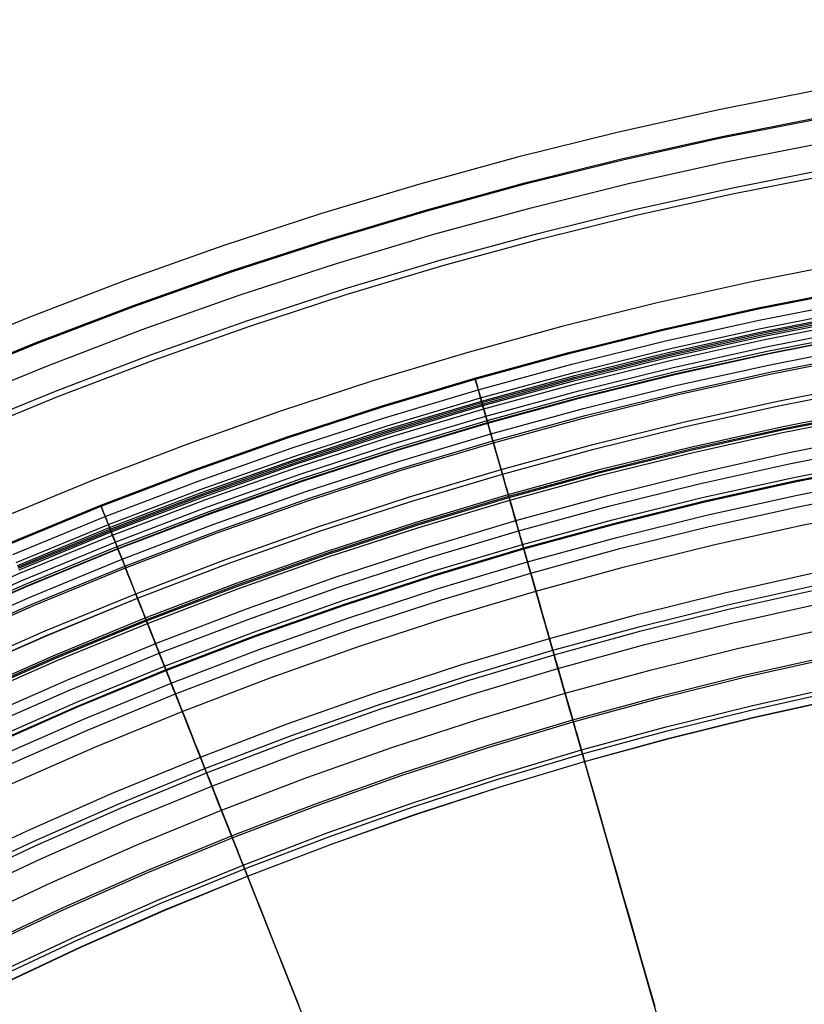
# Model space of a CAD drawing. Header units: millimetres. Extents: x -14 to 488, y -50 to 50.
# Tile 131 of 256: x 284.4 to 291.12, y 27.8 to 36.24. Entities that reach past the tile are written whole.
import ezdxf

# ---------------------------------------------------------------- set-up
doc = ezdxf.new("R2010")
doc.units = ezdxf.units.MM
doc.header["$MEASUREMENT"] = 0
doc.layers.add('Default', color=7, linetype='Continuous')

msp = doc.modelspace()

# ---------------------------------------------------------------- linework, layer by layer
at = {"layer": 'Default'}
for points in [[(297.8295, 36.2367), (297.0008, 36.2272), (296.1725, 36.1987), (295.3451, 36.1513), (294.519, 36.085), (293.6946, 35.9999), (292.8723, 35.8959), (292.0527, 35.7732), (291.236, 35.6317), (290.3741, 35.4614), (289.5165, 35.2702), (288.6639, 35.0582), (287.8166, 34.8257), (286.9752, 34.5727), (286.1401, 34.2994), (285.3119, 34.0059), (284.4911, 33.6925), (283.6444, 33.3448)], [(283.7117, 33.1311), (284.5405, 33.4712), (285.3732, 33.789), (286.2089, 34.0845), (287.0468, 34.3578), (287.8861, 34.6091), (288.7259, 34.8386), (289.5655, 35.0463), (290.4041, 35.2326), (291.241, 35.3977), (292.0753, 35.542), (292.9066, 35.6658), (293.7339, 35.7693), (294.5568, 35.8531), (295.3745, 35.9175), (296.1866, 35.9629), (296.9924, 35.9899), (297.7914, 35.9987), (298.5904, 35.9899)], [(283.7153, 33.1226), (284.5439, 33.4626), (285.3763, 33.7803), (286.2118, 34.0758), (287.0495, 34.3491), (287.8886, 34.6003), (288.7282, 34.8297), (289.5676, 35.0373), (290.406, 35.2236), (291.2426, 35.3887), (292.0768, 35.5329), (292.9078, 35.6567), (293.7349, 35.7602), (294.5576, 35.844), (295.3751, 35.9083), (296.187, 35.9538), (296.9926, 35.9807), (297.7914, 35.9895), (298.5902, 35.9807)], [(283.7976, 32.9289), (284.6213, 33.2669), (285.4489, 33.5828), (286.2795, 33.8765), (287.1123, 34.1482), (287.9465, 34.3979), (288.7812, 34.626), (289.6157, 34.8324), (290.4492, 35.0176), (291.2809, 35.1817), (292.1102, 35.3251), (292.9364, 35.4481), (293.7587, 35.5511), (294.5765, 35.6343), (295.3893, 35.6983), (296.1964, 35.7435), (296.9973, 35.7702), (297.7914, 35.7791), (298.5856, 35.7702)], [(283.8867, 32.7194), (284.7051, 33.0552), (285.5275, 33.3691), (286.3528, 33.6609), (287.1803, 33.9309), (288.0092, 34.179), (288.8386, 34.4056), (289.6677, 34.6108), (290.4959, 34.7947), (291.3224, 34.9578), (292.1464, 35.1003), (292.9673, 35.2225), (293.7843, 35.3248), (294.597, 35.4075), (295.4046, 35.4711), (296.2065, 35.516), (297.0023, 35.5426), (297.7914, 35.5514), (298.5805, 35.5426)], [(283.9067, 32.6721), (284.724, 33.0075), (285.5452, 33.3209), (286.3693, 33.6123), (287.1956, 33.8818), (288.0233, 34.1297), (288.8515, 34.3559), (289.6795, 34.5608), (290.5065, 34.7445), (291.3317, 34.9073), (292.1545, 35.0496), (292.9742, 35.1716), (293.7901, 35.2738), (294.6016, 35.3564), (295.408, 35.4199), (296.2088, 35.4647), (297.0035, 35.4913), (297.7914, 35.5), (298.5794, 35.4913)], [(297.8295, 34.7367), (297.0351, 34.7276), (296.2411, 34.7003), (295.4479, 34.6548), (294.656, 34.5913), (293.8657, 34.5097), (293.0775, 34.41), (292.2918, 34.2924), (291.509, 34.1568), (290.6827, 33.9935), (289.8607, 33.8102), (289.0433, 33.607), (288.2311, 33.3841), (287.4245, 33.1415), (286.624, 32.8796), (285.8301, 32.5983), (285.0433, 32.2978), (284.2316, 31.9645)], [(297.8295, 34.7367), (297.0351, 34.7276), (296.2411, 34.7003), (295.4479, 34.6548), (294.656, 34.5913), (293.8657, 34.5097), (293.0775, 34.41), (292.2918, 34.2924), (291.509, 34.1568), (290.6827, 33.9935), (289.8607, 33.8102), (289.0433, 33.607), (288.2311, 33.3841), (287.4245, 33.1415), (286.624, 32.8796), (285.8301, 32.5983), (285.0433, 32.2978), (284.2316, 31.9645)], [(284.2984, 31.7506), (285.0926, 32.0765), (285.8906, 32.3811), (286.6915, 32.6643), (287.4945, 32.9262), (288.2988, 33.167), (289.1037, 33.3869), (289.9083, 33.586), (290.7119, 33.7645), (291.5139, 33.9228), (292.3135, 34.061), (293.1101, 34.1796), (293.903, 34.2789), (294.6915, 34.3592), (295.4752, 34.4209), (296.2534, 34.4644), (297.0257, 34.4902), (297.7914, 34.4987), (298.5571, 34.4902)], [(284.302, 31.7421), (285.096, 32.068), (285.8938, 32.3724), (286.6944, 32.6556), (287.4972, 32.9174), (288.3013, 33.1582), (289.106, 33.378), (289.9104, 33.577), (290.7138, 33.7555), (291.5156, 33.9137), (292.315, 34.052), (293.1113, 34.1705), (293.904, 34.2698), (294.6924, 34.35), (295.4758, 34.4117), (296.2539, 34.4552), (297.0259, 34.481), (297.7914, 34.4895), (298.5569, 34.481)], [(284.3391, 31.6547), (285.1309, 31.9797), (285.9265, 32.2833), (286.725, 32.5657), (287.5256, 32.8268), (288.3275, 33.0669), (289.1299, 33.2861), (289.9321, 33.4846), (290.7333, 33.6626), (291.5329, 33.8204), (292.3301, 33.9582), (293.1242, 34.0765), (293.9147, 34.1754), (294.7009, 34.2555), (295.4822, 34.317), (296.2581, 34.3604), (297.028, 34.3861), (297.7914, 34.3946), (298.5548, 34.3861)], [(284.3679, 31.5869), (285.1581, 31.9112), (285.9519, 32.2142), (286.7487, 32.4959), (287.5476, 32.7565), (288.3477, 32.9961), (289.1484, 33.2148), (289.9489, 33.4129), (290.7484, 33.5905), (291.5463, 33.7479), (292.3418, 33.8855), (293.1342, 34.0035), (293.923, 34.1022), (294.7075, 34.1821), (295.4872, 34.2435), (296.2614, 34.2868), (297.0296, 34.3125), (297.7914, 34.3209), (298.5532, 34.3125)], [(284.3787, 31.5616), (285.1682, 31.8856), (285.9614, 32.1883), (286.7576, 32.4699), (287.5558, 32.7302), (288.3553, 32.9696), (289.1554, 33.1882), (289.9552, 33.3861), (290.7541, 33.5636), (291.5513, 33.7209), (292.3461, 33.8583), (293.138, 33.9762), (293.9261, 34.0749), (294.71, 34.1547), (295.489, 34.216), (296.2626, 34.2593), (297.0302, 34.285), (297.7914, 34.2934), (298.5526, 34.285)], [(284.3841, 31.5488), (285.1733, 31.8727), (285.9662, 32.1753), (286.762, 32.4567), (287.5599, 32.717), (288.3591, 32.9563), (289.1589, 33.1747), (289.9584, 33.3725), (290.7569, 33.5499), (291.5538, 33.7072), (292.3483, 33.8446), (293.1398, 33.9624), (293.9277, 34.061), (294.7112, 34.1408), (295.4899, 34.2021), (296.2632, 34.2454), (297.0305, 34.271), (297.7914, 34.2795), (298.5523, 34.271)], [(284.3892, 31.5367), (285.1781, 31.8605), (285.9707, 32.163), (286.7662, 32.4443), (287.5638, 32.7045), (288.3627, 32.9437), (289.1622, 33.162), (289.9614, 33.3598), (290.7596, 33.5371), (291.5562, 33.6943), (292.3504, 33.8316), (293.1416, 33.9494), (293.9292, 34.048), (294.7124, 34.1278), (295.4908, 34.1891), (296.2638, 34.2323), (297.0308, 34.2579), (297.7914, 34.2664), (298.552, 34.2579)], [(284.3946, 31.5242), (285.1832, 31.8478), (285.9755, 32.1501), (286.7706, 32.4313), (287.5679, 32.6914), (288.3665, 32.9305), (289.1656, 33.1488), (289.9645, 33.3465), (290.7624, 33.5237), (291.5587, 33.6809), (292.3526, 33.8182), (293.1435, 33.9359), (293.9307, 34.0344), (294.7137, 34.1142), (295.4917, 34.1754), (296.2644, 34.2187), (297.0311, 34.2443), (297.7914, 34.2527), (298.5517, 34.2443)], [(283.6225, 31.153), (284.4059, 31.4976), (285.1938, 31.8209), (285.9854, 32.123), (286.7799, 32.4039), (287.5765, 32.6638), (288.3745, 32.9027), (289.1729, 33.1208), (289.9711, 33.3183), (290.7684, 33.4954), (291.5639, 33.6524), (292.3572, 33.7896), (293.1474, 33.9072), (293.934, 34.0057), (294.7163, 34.0854), (295.4937, 34.1466), (296.2657, 34.1898), (297.0318, 34.2154), (297.7914, 34.2238), (298.551, 34.2154)], [(283.6492, 31.0943), (284.4311, 31.4382), (285.2175, 31.761), (286.0077, 32.0625), (286.8007, 32.3429), (287.5958, 32.6023), (288.3922, 32.8408), (289.1891, 33.0585), (289.9858, 33.2556), (290.7816, 33.4324), (291.5757, 33.5891), (292.3674, 33.726), (293.1561, 33.8434), (293.9412, 33.9417), (294.722, 34.0212), (295.498, 34.0823), (296.2686, 34.1254), (297.0332, 34.1509), (297.7914, 34.1593), (298.5496, 34.1509)], [(283.6659, 31.0576), (284.4469, 31.4011), (285.2324, 31.7234), (286.0216, 32.0246), (286.8137, 32.3047), (287.6078, 32.5638), (288.4033, 32.8019), (289.1993, 33.0194), (289.9951, 33.2163), (290.7899, 33.3928), (291.583, 33.5494), (292.3738, 33.6861), (293.1616, 33.8034), (293.9458, 33.9015), (294.7257, 33.981), (295.5007, 34.042), (296.2704, 34.085), (297.0341, 34.1106), (297.7914, 34.119), (298.5487, 34.1106)], [(283.6733, 31.0413), (284.4539, 31.3846), (285.239, 31.7068), (286.0278, 32.0078), (286.8194, 32.2877), (287.6132, 32.5467), (288.4082, 32.7847), (289.2038, 33.002), (289.9991, 33.1988), (290.7935, 33.3753), (291.5863, 33.5317), (292.3767, 33.6684), (293.1641, 33.7856), (293.9478, 33.8837), (294.7273, 33.9631), (295.5019, 34.0241), (296.2712, 34.0671), (297.0345, 34.0926), (297.7914, 34.101), (298.5483, 34.0926)], [(283.6749, 31.0377), (284.4554, 31.381), (285.2404, 31.7031), (286.0291, 32.0041), (286.8207, 32.2841), (287.6143, 32.543), (288.4093, 32.781), (289.2048, 32.9983), (290, 33.1951), (290.7943, 33.3715), (291.587, 33.5279), (292.3773, 33.6646), (293.1646, 33.7818), (293.9482, 33.8799), (294.7276, 33.9592), (295.5022, 34.0202), (296.2714, 34.0633), (297.0346, 34.0888), (297.7914, 34.0972), (298.5482, 34.0888)], [(283.7145, 30.9507), (284.4928, 31.293), (285.2756, 31.6142), (286.0621, 31.9144), (286.8515, 32.1935), (287.6429, 32.4517), (288.4356, 32.689), (289.2289, 32.9057), (290.0219, 33.1019), (290.814, 33.2779), (291.6044, 33.4339), (292.3925, 33.5702), (293.1776, 33.687), (293.959, 33.7849), (294.7362, 33.864), (295.5086, 33.9248), (296.2756, 33.9677), (297.0367, 33.9932), (297.7914, 34.0015), (298.5461, 33.9932)], [(283.7407, 30.8931), (284.5176, 31.2347), (285.2989, 31.5554), (286.0839, 31.855), (286.8718, 32.1336), (287.6618, 32.3913), (288.453, 32.6282), (289.2448, 32.8445), (290.0364, 33.0403), (290.827, 33.216), (291.6159, 33.3716), (292.4025, 33.5077), (293.1862, 33.6243), (293.9661, 33.722), (294.7419, 33.8009), (295.5129, 33.8617), (296.2784, 33.9045), (297.0381, 33.9299), (297.7914, 33.9382), (298.5447, 33.9299)], [(283.7473, 30.8787), (284.5238, 31.2202), (285.3047, 31.5407), (286.0894, 31.8401), (286.8769, 32.1186), (287.6665, 32.3762), (288.4574, 32.613), (289.2488, 32.8292), (290.04, 33.0249), (290.8302, 33.2005), (291.6188, 33.3561), (292.405, 33.4921), (293.1883, 33.6087), (293.9679, 33.7063), (294.7433, 33.7852), (295.5139, 33.8459), (296.2791, 33.8887), (297.0385, 33.9141), (297.7914, 33.9224), (298.5444, 33.9141)], [(283.846, 30.6616), (284.6171, 31.0007), (285.3925, 31.3189), (286.1717, 31.6162), (286.9537, 31.8928), (287.7377, 32.1485), (288.523, 32.3837), (289.3088, 32.5983), (290.0945, 32.7927), (290.8791, 32.967), (291.6622, 33.1216), (292.4429, 33.2566), (293.2207, 33.3723), (293.9948, 33.4692), (294.7648, 33.5476), (295.5299, 33.6079), (296.2898, 33.6504), (297.0438, 33.6756), (297.7914, 33.6839), (298.5391, 33.6756)], [(283.8631, 30.6241), (284.6332, 30.9628), (285.4077, 31.2806), (286.1859, 31.5776), (286.9669, 31.8538), (287.75, 32.1092), (288.5343, 32.3441), (289.3192, 32.5585), (290.1039, 32.7526), (290.8876, 32.9267), (291.6697, 33.0811), (292.4494, 33.2159), (293.2263, 33.3315), (293.9995, 33.4283), (294.7685, 33.5066), (295.5327, 33.5668), (296.2916, 33.6093), (297.0447, 33.6344), (297.7914, 33.6427), (298.5381, 33.6344)], [(283.8632, 30.6238), (284.6333, 30.9625), (285.4078, 31.2804), (286.186, 31.5773), (286.967, 31.8535), (287.7501, 32.109), (288.5344, 32.3438), (289.3193, 32.5582), (290.1039, 32.7524), (290.8877, 32.9265), (291.6697, 33.0808), (292.4495, 33.2156), (293.2263, 33.3313), (293.9995, 33.4281), (294.7685, 33.5064), (295.5327, 33.5665), (296.2916, 33.609), (297.0447, 33.6342), (297.7914, 33.6425), (298.5381, 33.6342)], [(283.9383, 30.4587), (284.7042, 30.7956), (285.4746, 31.1117), (286.2486, 31.4071), (287.0254, 31.6818), (287.8042, 31.9358), (288.5843, 32.1694), (289.365, 32.3827), (290.1454, 32.5758), (290.9249, 32.7489), (291.7027, 32.9024), (292.4783, 33.0365), (293.2509, 33.1516), (294.0199, 33.2478), (294.7848, 33.3257), (295.5449, 33.3856), (296.2997, 33.4278), (297.0487, 33.4528), (297.7914, 33.4611), (298.5341, 33.4528)], [(283.9451, 30.4438), (284.7106, 30.7805), (285.4806, 31.0965), (286.2542, 31.3917), (287.0306, 31.6663), (287.8091, 31.9202), (288.5888, 32.1537), (289.3691, 32.3668), (290.1491, 32.5598), (290.9282, 32.7329), (291.7057, 32.8863), (292.4809, 33.0204), (293.2531, 33.1353), (294.0218, 33.2316), (294.7863, 33.3094), (295.546, 33.3692), (296.3004, 33.4114), (297.0491, 33.4364), (297.7914, 33.4447), (298.5337, 33.4364)], [(283.9496, 30.4339), (284.7149, 30.7705), (285.4846, 31.0864), (286.258, 31.3815), (287.0341, 31.656), (287.8123, 31.9098), (288.5918, 32.1432), (289.3718, 32.3563), (290.1516, 32.5492), (290.9305, 32.7223), (291.7077, 32.8756), (292.4826, 33.0096), (293.2546, 33.1246), (294.023, 33.2207), (294.7872, 33.2986), (295.5467, 33.3584), (296.3009, 33.4006), (297.0493, 33.4256), (297.7914, 33.4338), (298.5335, 33.4256)], [(283.9593, 30.4125), (284.7241, 30.7489), (285.4932, 31.0645), (286.2661, 31.3595), (287.0417, 31.6337), (287.8193, 31.8874), (288.5983, 32.1207), (289.3777, 32.3336), (290.157, 32.5264), (290.9353, 32.6993), (291.712, 32.8526), (292.4863, 32.9865), (293.2578, 33.1013), (294.0256, 33.1974), (294.7893, 33.2752), (295.5483, 33.3349), (296.302, 33.3771), (297.0498, 33.4021), (297.7914, 33.4103), (298.533, 33.4021)], [(297.8295, 33.2367), (297.0694, 33.2279), (296.3097, 33.2018), (295.5508, 33.1584), (294.793, 33.0976), (294.0369, 33.0195), (293.2827, 32.9241), (292.5309, 32.8116), (291.7819, 32.6818), (290.9913, 32.5256), (290.2048, 32.3502), (289.4227, 32.1558), (288.6455, 31.9425), (287.8738, 31.7104), (287.1079, 31.4598), (286.3482, 31.1906), (285.5954, 30.9031), (284.8188, 30.5842), (284.0505, 30.2458)], [(297.8295, 33.2367), (297.0694, 33.2279), (296.3097, 33.2018), (295.5508, 33.1584), (294.793, 33.0976), (294.0369, 33.0195), (293.2827, 32.9241), (292.5309, 32.8116), (291.7819, 32.6818), (290.9913, 32.5256), (290.2048, 32.3502), (289.4227, 32.1558), (288.6455, 31.9425), (287.8738, 31.7104), (287.1079, 31.4598), (286.3482, 31.1906), (285.5954, 30.9031), (284.8188, 30.5842), (284.0505, 30.2458)], [(284.0727, 30.1632), (284.8312, 30.4968), (285.5941, 30.8098), (286.3605, 31.1024), (287.1298, 31.3744), (287.9011, 31.626), (288.6737, 31.8573), (289.4467, 32.0685), (290.2196, 32.2597), (290.9915, 32.4312), (291.7618, 32.5832), (292.5298, 32.716), (293.295, 32.8299), (294.0565, 32.9252), (294.814, 33.0024), (295.5667, 33.0616), (296.3142, 33.1035), (297.0559, 33.1282), (297.7914, 33.1364), (298.5269, 33.1282)], [(284.1226, 30.0534), (284.8783, 30.3858), (285.6385, 30.6977), (286.4021, 30.9892), (287.1686, 31.2602), (287.9371, 31.5109), (288.7068, 31.7414), (289.4771, 31.9518), (290.2471, 32.1423), (291.0162, 32.3132), (291.7837, 32.4646), (292.549, 32.597), (293.3113, 32.7105), (294.0701, 32.8054), (294.8248, 32.8823), (295.5748, 32.9413), (296.3196, 32.983), (297.0586, 33.0077), (297.7914, 33.0158), (298.5242, 33.0077)], [(298.5235, 32.9734), (297.7914, 32.9815), (297.0594, 32.9734), (296.3211, 32.9487), (295.5771, 32.9071), (294.8279, 32.8481), (294.074, 32.7713), (293.316, 32.6764), (292.5544, 32.5631), (291.79, 32.4309), (291.0233, 32.2796), (290.255, 32.1089), (289.4857, 31.9186), (288.7163, 31.7084), (287.9473, 31.4781), (287.1797, 31.2277), (286.414, 30.9569), (285.6511, 30.6658), (284.8918, 30.3542), (284.1368, 30.0222)], [(284.1393, 30.0168), (284.8941, 30.3488), (285.6533, 30.6603), (286.416, 30.9514), (287.1815, 31.2221), (287.9491, 31.4725), (288.7179, 31.7027), (289.4872, 31.9129), (290.2563, 32.1032), (291.0245, 32.2738), (291.7911, 32.4251), (292.5554, 32.5573), (293.3168, 32.6706), (294.0746, 32.7655), (294.8284, 32.8422), (295.5775, 32.9012), (296.3213, 32.9428), (297.0595, 32.9675), (297.7914, 32.9756), (298.5233, 32.9675)], [(284.187, 29.9118), (284.9392, 30.2426), (285.6957, 30.5531), (286.4558, 30.8432), (287.2187, 31.1129), (287.9835, 31.3624), (288.7496, 31.5918), (289.5163, 31.8012), (290.2827, 31.9909), (291.0482, 32.1609), (291.8121, 32.3117), (292.5737, 32.4434), (293.3324, 32.5563), (294.0876, 32.6509), (294.8388, 32.7273), (295.5852, 32.7861), (296.3265, 32.8276), (297.062, 32.8522), (297.7914, 32.8603), (298.5208, 32.8522)], [(284.2281, 29.8214), (284.978, 30.1512), (285.7323, 30.4607), (286.4901, 30.7499), (287.2506, 31.0189), (288.0132, 31.2676), (288.777, 31.4963), (289.5413, 31.7051), (290.3054, 31.8942), (291.0685, 32.0637), (291.8301, 32.214), (292.5895, 32.3453), (293.3459, 32.4579), (294.0988, 32.5522), (294.8477, 32.6284), (295.5919, 32.687), (296.3309, 32.7284), (297.0643, 32.7529), (297.7914, 32.7609), (298.5186, 32.7529)], [(284.2947, 29.675), (285.0409, 30.0032), (285.7915, 30.3112), (286.5455, 30.599), (287.3024, 30.8666), (288.0612, 31.1142), (288.8212, 31.3417), (289.5818, 31.5495), (290.3421, 31.7376), (291.1015, 31.9063), (291.8594, 32.0559), (292.615, 32.1865), (293.3677, 32.2986), (294.117, 32.3924), (294.8621, 32.4683), (295.6027, 32.5266), (296.3381, 32.5677), (297.0678, 32.5921), (297.7914, 32.6001), (298.515, 32.5921)], [(283.7375, 28.9478), (284.4691, 29.2917), (285.2057, 29.6156), (285.9465, 29.9196), (286.6908, 30.2037), (287.4379, 30.4679), (288.1869, 30.7122), (288.9371, 30.9368), (289.6878, 31.1419), (290.4384, 31.3276), (291.188, 31.4941), (291.936, 31.6418), (292.6819, 31.7707), (293.4249, 31.8813), (294.1644, 31.9739), (294.9, 32.0488), (295.631, 32.1064), (296.3569, 32.147), (297.0772, 32.171), (297.7914, 32.179), (298.5057, 32.171)], [(283.7839, 28.8523), (284.513, 29.1951), (285.2472, 29.5179), (285.9856, 29.821), (286.7274, 30.1041), (287.472, 30.3674), (288.2186, 30.6109), (288.9663, 30.8348), (289.7146, 31.0392), (290.4626, 31.2243), (291.2098, 31.3903), (291.9553, 31.5374), (292.6987, 31.6659), (293.4393, 31.7762), (294.1764, 31.8685), (294.9095, 31.9431), (295.6381, 32.0005), (296.3616, 32.041), (297.0795, 32.0649), (297.7914, 32.0728), (298.5033, 32.0649)], [(283.8013, 28.8165), (284.5295, 29.1588), (285.2628, 29.4813), (286.0002, 29.7839), (286.7412, 30.0667), (287.4848, 30.3296), (288.2304, 30.5729), (288.9773, 30.7965), (289.7246, 31.0006), (290.4717, 31.1855), (291.2179, 31.3513), (291.9626, 31.4982), (292.705, 31.6266), (293.4447, 31.7367), (294.1809, 31.8289), (294.9131, 31.9034), (295.6408, 31.9607), (296.3634, 32.0011), (297.0804, 32.0251), (297.7914, 32.033), (298.5024, 32.0251)], [(283.8544, 28.7071), (284.5798, 29.0481), (285.3103, 29.3694), (286.045, 29.6709), (286.7831, 29.9526), (287.5239, 30.2146), (288.2667, 30.4569), (289.0107, 30.6796), (289.7552, 30.883), (290.4995, 31.0672), (291.2429, 31.2323), (291.9847, 31.3787), (292.7243, 31.5066), (293.4612, 31.6163), (294.1946, 31.7081), (294.924, 31.7824), (295.6489, 31.8394), (296.3688, 31.8797), (297.0831, 31.9036), (297.7914, 31.9114), (298.4997, 31.9036)], [(283.9515, 28.507), (284.6719, 28.8456), (285.3973, 29.1646), (286.1269, 29.464), (286.8599, 29.7438), (287.5955, 30.0039), (288.3331, 30.2445), (289.0719, 30.4657), (289.8112, 30.6677), (290.5503, 30.8505), (291.2885, 31.0145), (292.0252, 31.1599), (292.7597, 31.2869), (293.4914, 31.3958), (294.2197, 31.487), (294.944, 31.5608), (295.6639, 31.6175), (296.3787, 31.6574), (297.088, 31.6811), (297.7914, 31.689), (298.4948, 31.6811)], [(284.0544, 28.295), (284.7695, 28.6311), (285.4895, 28.9478), (286.2136, 29.2449), (286.9412, 29.5226), (287.6713, 29.7808), (288.4035, 30.0196), (289.1368, 30.2392), (289.8706, 30.4396), (290.6042, 30.6212), (291.3369, 30.7839), (292.0681, 30.9282), (292.7971, 31.0543), (293.5233, 31.1624), (294.2462, 31.2529), (294.9652, 31.3261), (295.6797, 31.3824), (296.3892, 31.422), (297.0933, 31.4456), (297.7914, 31.4533), (298.4895, 31.4456)], [(284.0621, 28.2792), (284.7768, 28.6151), (285.4964, 28.9316), (286.2201, 29.2286), (286.9472, 29.5061), (287.677, 29.7641), (288.4087, 30.0028), (289.1416, 30.2223), (289.875, 30.4226), (290.6082, 30.604), (291.3405, 30.7667), (292.0713, 30.9109), (292.7999, 31.0369), (293.5257, 31.145), (294.2482, 31.2354), (294.9668, 31.3086), (295.6809, 31.3648), (296.39, 31.4045), (297.0937, 31.428), (297.7914, 31.4357), (298.4892, 31.428)], [(284.172, 28.0529), (284.8809, 28.3861), (285.5947, 28.7001), (286.3127, 28.9947), (287.034, 29.27), (287.7579, 29.526), (288.4838, 29.7628), (289.2108, 29.9804), (289.9383, 30.1792), (290.6657, 30.3591), (291.3921, 30.5205), (292.117, 30.6636), (292.8398, 30.7886), (293.5599, 30.8958), (294.2766, 30.9855), (294.9894, 31.058), (295.6978, 31.1138), (296.4012, 31.1532), (297.0992, 31.1765), (297.7914, 31.1842), (298.4836, 31.1765)], [(284.1871, 28.0218), (284.8952, 28.3547), (285.6083, 28.6682), (286.3254, 28.9625), (287.0459, 29.2375), (287.7691, 29.4932), (288.4941, 29.7297), (289.2203, 29.9472), (289.9471, 30.1457), (290.6736, 30.3255), (291.3992, 30.4867), (292.1233, 30.6296), (292.8453, 30.7544), (293.5646, 30.8615), (294.2805, 30.9511), (294.9925, 31.0236), (295.7001, 31.0793), (296.4028, 31.1186), (297.1, 31.1419), (297.7914, 31.1496), (298.4828, 31.1419)], [(284.2162, 27.9617), (284.9229, 28.2939), (285.6344, 28.6068), (286.35, 28.9005), (287.069, 29.1748), (287.7906, 29.43), (288.514, 29.666), (289.2387, 29.883), (289.9639, 30.0811), (290.6888, 30.2605), (291.4129, 30.4213), (292.1355, 30.5639), (292.8559, 30.6885), (293.5736, 30.7953), (294.288, 30.8848), (294.9985, 30.9571), (295.7046, 31.0127), (296.4057, 31.0519), (297.1015, 31.0752), (297.7914, 31.0828), (298.4813, 31.0752)], [(284.217, 27.9601), (284.9236, 28.2922), (285.6351, 28.6052), (286.3506, 28.8988), (287.0696, 29.1732), (287.7911, 29.4283), (288.5146, 29.6643), (289.2392, 29.8813), (289.9643, 30.0794), (290.6892, 30.2587), (291.4133, 30.4196), (292.1358, 30.5622), (292.8562, 30.6867), (293.5739, 30.7936), (294.2882, 30.883), (294.9986, 30.9553), (295.7047, 31.0109), (296.4058, 31.0501), (297.1015, 31.0734), (297.7914, 31.081), (298.4813, 31.0734)]]:
    msp.add_lwpolyline(points, dxfattribs=at)
at = {"layer": 'Default', "extrusion": (0.929789, 0.368092, 0)}
for points in [[(-76.392, 24.7553), (-76.3916, 24.722), (-76.3905, 24.6885), (-76.3886, 24.6546), (-76.3859, 24.6206), (-76.3824, 24.5863), (-76.3781, 24.5518), (-76.373, 24.5172), (-76.3669, 24.4824), (-76.3601, 24.4475), (-76.3523, 24.4126), (-76.3436, 24.3776), (-76.3341, 24.3426), (-76.3236, 24.3076), (-76.3122, 24.2727), (-76.2999, 24.2379), (-76.2867, 24.2032), (-76.2725, 24.1687), (-76.2574, 24.1343), (-76.2414, 24.1002), (-76.2244, 24.0664), (-76.2065, 24.0329), (-76.1877, 23.9997), (-76.1681, 23.9669), (-76.1475, 23.9345), (-76.126, 23.9026), (-76.1037, 23.8712), (-76.0805, 23.8402), (-76.0565, 23.8099), (-76.0317, 23.7801), (-76.0061, 23.751), (-75.9797, 23.7225), (-75.9526, 23.6947), (-75.9248, 23.6676), (-75.8963, 23.6412), (-75.8672, 23.6156), (-75.8374, 23.5908), (-75.8071, 23.5668), (-75.7762, 23.5436), (-75.7447, 23.5213), (-75.7128, 23.4998), (-75.6804, 23.4793), (-75.6476, 23.4596), (-75.6144, 23.4408), (-75.5809, 23.4229), (-75.5471, 23.406), (-75.513, 23.3899), (-75.4787, 23.3748), (-75.4441, 23.3607), (-75.4094, 23.3474), (-75.3746, 23.3351), (-75.3397, 23.3237), (-75.3047, 23.3132), (-75.2697, 23.3037), (-75.2347, 23.295), (-75.1998, 23.2873), (-75.1649, 23.2804), (-75.1302, 23.2744), (-75.0955, 23.2692), (-75.061, 23.2649), (-75.0268, 23.2614), (-74.9927, 23.2587), (-74.9589, 23.2568), (-74.9253, 23.2557), (-74.892, 23.2553), (-74.8587, 23.2557), (-74.8251, 23.2568), (-74.7913, 23.2587), (-74.7572, 23.2614), (-74.7229, 23.2649), (-74.6884, 23.2692), (-74.6538, 23.2744), (-74.619, 23.2804), (-74.5842, 23.2873), (-74.5492, 23.295), (-74.5142, 23.3037), (-74.4792, 23.3132), (-74.4443, 23.3237), (-74.4094, 23.3351), (-74.3745, 23.3474), (-74.3398, 23.3607), (-74.3053, 23.3748), (-74.271, 23.3899), (-74.2369, 23.406), (-74.203, 23.4229), (-74.1695, 23.4408), (-74.1363, 23.4596), (-74.1035, 23.4793), (-74.0712, 23.4998), (-74.0392, 23.5213), (-74.0078, 23.5436), (-73.9769, 23.5668), (-73.9465, 23.5908), (-73.9168, 23.6156), (-73.8876, 23.6412), (-73.8591, 23.6676), (-73.8313, 23.6947), (-73.8042, 23.7225), (-73.7779, 23.751), (-73.7523, 23.7801), (-73.7275, 23.8099), (-73.7034, 23.8402), (-73.6803, 23.8712), (-73.6579, 23.9026), (-73.6365, 23.9345), (-73.6159, 23.9669), (-73.5962, 23.9997), (-73.5774, 24.0329), (-73.5596, 24.0664), (-73.5426, 24.1002), (-73.5266, 24.1343), (-73.5115, 24.1687), (-73.4973, 24.2032), (-73.4841, 24.2379), (-73.4717, 24.2727), (-73.4604, 24.3076), (-73.4499, 24.3426), (-73.4403, 24.3776), (-73.4317, 24.4126), (-73.4239, 24.4475), (-73.417, 24.4824), (-73.411, 24.5172), (-73.4059, 24.5518), (-73.4015, 24.5863), (-73.398, 24.6206), (-73.3954, 24.6546), (-73.3935, 24.6885), (-73.3924, 24.722), (-73.392, 24.7553)], [(-73.392, 24.7553), (-73.3924, 24.7886), (-73.3935, 24.8222), (-73.3954, 24.856), (-73.398, 24.8901), (-73.4015, 24.9244), (-73.4059, 24.9589), (-73.411, 24.9935), (-73.417, 25.0283), (-73.4239, 25.0632), (-73.4317, 25.0981), (-73.4403, 25.1331), (-73.4499, 25.1681), (-73.4604, 25.203), (-73.4717, 25.238), (-73.4841, 25.2728), (-73.4973, 25.3075), (-73.5115, 25.342), (-73.5266, 25.3764), (-73.5426, 25.4105), (-73.5596, 25.4443), (-73.5774, 25.4778), (-73.5962, 25.511), (-73.6159, 25.5438), (-73.6365, 25.5762), (-73.6579, 25.6081), (-73.6803, 25.6395), (-73.7034, 25.6704), (-73.7275, 25.7008), (-73.7523, 25.7306), (-73.7779, 25.7597), (-73.8042, 25.7882), (-73.8313, 25.816), (-73.8591, 25.8431), (-73.8876, 25.8695), (-73.9168, 25.8951), (-73.9465, 25.9199), (-73.9769, 25.9439), (-74.0078, 25.967), (-74.0392, 25.9894), (-74.0712, 26.0108), (-74.1035, 26.0314), (-74.1363, 26.0511), (-74.1695, 26.0699), (-74.203, 26.0878), (-74.2369, 26.1047), (-74.271, 26.1208), (-74.3053, 26.1359), (-74.3398, 26.15), (-74.3745, 26.1633), (-74.4094, 26.1756), (-74.4443, 26.187), (-74.4792, 26.1974), (-74.5142, 26.207), (-74.5492, 26.2157), (-74.5842, 26.2234), (-74.619, 26.2303), (-74.6538, 26.2363), (-74.6884, 26.2415), (-74.7229, 26.2458), (-74.7572, 26.2493), (-74.7913, 26.252), (-74.8251, 26.2538), (-74.8587, 26.255), (-74.892, 26.2553), (-74.9253, 26.255), (-74.9589, 26.2538), (-74.9927, 26.252), (-75.0268, 26.2493), (-75.061, 26.2458), (-75.0955, 26.2415), (-75.1302, 26.2363), (-75.1649, 26.2303), (-75.1998, 26.2234), (-75.2347, 26.2157), (-75.2697, 26.207), (-75.3047, 26.1974), (-75.3397, 26.187), (-75.3746, 26.1756), (-75.4094, 26.1633), (-75.4441, 26.15), (-75.4787, 26.1359), (-75.513, 26.1208), (-75.5471, 26.1047), (-75.5809, 26.0878), (-75.6144, 26.0699), (-75.6476, 26.0511), (-75.6804, 26.0314), (-75.7128, 26.0108), (-75.7447, 25.9894), (-75.7762, 25.967), (-75.8071, 25.9439), (-75.8374, 25.9199), (-75.8672, 25.8951), (-75.8963, 25.8695), (-75.9248, 25.8431), (-75.9526, 25.816), (-75.9797, 25.7882), (-76.0061, 25.7597), (-76.0317, 25.7306), (-76.0565, 25.7008), (-76.0805, 25.6704), (-76.1037, 25.6395), (-76.126, 25.6081), (-76.1475, 25.5762), (-76.1681, 25.5438), (-76.1877, 25.511), (-76.2065, 25.4778), (-76.2244, 25.4443), (-76.2414, 25.4105), (-76.2574, 25.3764), (-76.2725, 25.342), (-76.2867, 25.3075), (-76.2999, 25.2728), (-76.3122, 25.238), (-76.3236, 25.203), (-76.3341, 25.1681), (-76.3436, 25.1331), (-76.3523, 25.0981), (-76.3601, 25.0632), (-76.3669, 25.0283), (-76.373, 24.9935), (-76.3781, 24.9589), (-76.3824, 24.9244), (-76.3859, 24.8901), (-76.3886, 24.856), (-76.3905, 24.8222), (-76.3916, 24.7886), (-76.392, 24.7553)]]:
    msp.add_lwpolyline(points, dxfattribs=at)
at = {"layer": 'Default'}
for points in [[(288.7163, 31.7084, 27.6319), (288.7347, 31.644, 27.6112), (288.7529, 31.5805, 27.5885), (288.7709, 31.5177, 27.5639), (288.7886, 31.4558, 27.5375), (288.8061, 31.3947, 27.5093), (288.8233, 31.3346, 27.4795), (288.8402, 31.2755, 27.448), (288.8568, 31.2174, 27.4149), (288.8731, 31.1605, 27.3804), (288.8891, 31.1046, 27.3444), (288.9047, 31.05, 27.307), (288.92, 30.9966, 27.2683), (288.9349, 30.9445, 27.2284), (288.9494, 30.8937, 27.1873), (288.9636, 30.8444, 27.145), (288.9773, 30.7965, 27.1017), (288.9906, 30.75, 27.0575), (289.0034, 30.7051, 27.0123), (289.0159, 30.6616, 26.9662), (289.0279, 30.6196, 26.9194), (289.0395, 30.579, 26.8719), (289.0507, 30.5398, 26.8237), (289.0615, 30.5021, 26.7749), (289.0719, 30.4657, 26.7256), (289.0819, 30.4307, 26.6759), (289.0916, 30.3971, 26.6258), (289.1008, 30.3648, 26.5753), (289.1097, 30.3338, 26.5245), (289.1182, 30.3041, 26.4734), (289.1263, 30.2756, 26.422), (289.1342, 30.2483, 26.3705), (289.1416, 30.2223, 26.3188), (289.1487, 30.1974, 26.267), (289.1555, 30.1736, 26.215), (289.162, 30.151, 26.163), (289.1682, 30.1294, 26.1109), (289.1741, 30.1089, 26.0586), (289.1796, 30.0895, 26.0063), (289.1849, 30.0711, 25.954), (289.1899, 30.0536, 25.9016), (289.199, 30.0217, 25.7967), (289.2071, 29.9934, 25.6917), (289.2142, 29.9686, 25.5867), (289.2203, 29.9472, 25.4818), (289.2256, 29.9289, 25.3771), (289.23, 29.9136, 25.2726), (289.2335, 29.9013, 25.1682), (289.2362, 29.8918, 25.064), (289.2381, 29.8852, 24.96), (289.2392, 29.8813, 24.8562), (289.2396, 29.88, 24.7525), (289.2392, 29.8813, 24.6491), (289.2381, 29.8851, 24.5458), (289.2363, 29.8913, 24.4427), (289.2338, 29.9, 24.3399), (289.2306, 29.9112, 24.2373), (289.2267, 29.9249, 24.1349), (289.2221, 29.941, 24.0328), (289.2168, 29.9595, 23.931), (289.2108, 29.9804, 23.8295), (289.2041, 30.0038, 23.7283), (289.1967, 30.0297, 23.6274), (289.1886, 30.0581, 23.527), (289.1798, 30.089, 23.4269), (289.1702, 30.1225, 23.3273), (289.1598, 30.1587, 23.2281), (289.1487, 30.1976, 23.1295), (289.1368, 30.2392, 23.0315), (289.1241, 30.2836, 22.934), (289.1105, 30.3308, 22.8373), (289.0962, 30.381, 22.7413), (289.0809, 30.4343, 22.6463), (289.0648, 30.4907, 22.5522), (289.0477, 30.5503, 22.4592), (289.0297, 30.6133, 22.3674), (289.0107, 30.6796, 22.2769), (288.9907, 30.7495, 22.1879), (288.9697, 30.8229, 22.1004), (288.9588, 30.861, 22.0573), (288.9477, 30.8999, 22.0148), (288.9362, 30.9398, 21.9727), (288.9246, 30.9807, 21.9312), (288.9126, 31.0224, 21.8903), (288.9004, 31.0651, 21.8499), (288.8879, 31.1088, 21.8102), (288.8751, 31.1534, 21.7712), (288.8621, 31.199, 21.7328), (288.8487, 31.2456, 21.6951), (288.8351, 31.2932, 21.6582), (288.8162, 31.3593, 21.6089), (288.811, 31.3773, 21.5949), (288.8058, 31.3957, 21.58), (288.8004, 31.4145, 21.5641), (288.7948, 31.4339, 21.547), (288.7891, 31.454, 21.5286), (288.777, 31.4963, 21.4878), (288.7638, 31.5422, 21.4406), (288.7496, 31.5918, 21.3865), (288.7343, 31.6454, 21.3251), (288.7179, 31.7027, 21.2559), (288.7009, 31.762, 21.1817), (288.6844, 31.8197, 21.1064), (288.6682, 31.8762, 21.0288), (288.6523, 31.932, 20.9477), (288.6365, 31.9873, 20.8617), (288.6207, 32.0424, 20.7696), (288.6048, 32.0978, 20.6701), (288.5888, 32.1537, 20.5619), (288.5726, 32.2104, 20.4437), (288.5562, 32.2678, 20.3146), (288.5396, 32.3256, 20.1733), (288.523, 32.3837, 20.0188), (288.5064, 32.4417, 19.85), (288.4899, 32.4995, 19.666), (288.4735, 32.5567, 19.4661), (288.4574, 32.613, 19.2492), (288.4416, 32.6681, 19.0146), (288.4262, 32.7218, 18.7616), (288.4114, 32.7736, 18.4896), (288.3971, 32.8234, 18.1978), (288.3836, 32.8709, 17.8856), (288.3707, 32.9157, 17.5523), (288.3477, 32.9961, 16.8199), (288.3287, 33.0625, 15.9953), (288.3143, 33.1128, 15.073), (288.305, 33.1454, 14.0477), (288.2988, 33.167, 6.8571), (288.2993, 33.1655, 6.6768), (288.3006, 33.1606, 6.5005), (288.3029, 33.1527, 6.328), (288.3061, 33.1415, 6.1595), (288.3102, 33.1273, 5.995), (288.3151, 33.1101, 5.8344), (288.3209, 33.09, 5.6777), (288.3275, 33.0669, 5.5249), (288.3349, 33.041, 5.3761), (288.3431, 33.0123, 5.2312), (288.3521, 32.9809, 5.0901), (288.3618, 32.9468, 4.9527), (288.3724, 32.9101, 4.8191), (288.3836, 32.8708, 4.6892), (288.3956, 32.829, 4.5629), (288.4082, 32.7847, 4.4401), (288.4216, 32.738, 4.3209), (288.4356, 32.689, 4.2051), (288.4504, 32.6375, 4.0926), (288.4658, 32.5836, 3.9832), (288.4819, 32.5274, 3.8769), (288.4987, 32.4687, 3.7736), (288.5162, 32.4076, 3.6731), (288.5343, 32.3441, 3.5754), (288.5532, 32.2781, 3.4802), (288.5728, 32.2097, 3.3876), (288.5931, 32.1387, 3.2975), (288.6142, 32.0649, 3.2097), (288.6361, 31.9884, 3.1242), (288.6588, 31.9091, 3.0408), (288.6824, 31.8268, 2.9595), (288.7068, 31.7414, 2.8803), (288.7322, 31.6529, 2.803), (288.7584, 31.5611, 2.7276), (288.7856, 31.466, 2.6541), (288.8138, 31.3675, 2.5825), (288.8431, 31.2654, 2.5129), (288.8733, 31.1597, 2.4451), (288.9047, 31.0502, 2.3794), (288.9371, 30.9368, 2.3155), (288.9707, 30.8195, 2.2536), (289.0054, 30.6982, 2.1937), (289.0413, 30.5728, 2.1359), (289.0784, 30.4433, 2.0801), (289.1166, 30.3096, 2.0266), (289.1561, 30.1717, 1.9753), (289.1968, 30.0295, 1.9264), (289.2387, 29.883, 1.8798), (289.2819, 29.7321, 1.8356), (289.3263, 29.5768, 1.7939), (289.372, 29.4172, 1.7548), (289.419, 29.2531, 1.7182), (289.4672, 29.0847, 1.6843), (289.5166, 28.912, 1.653), (289.5673, 28.7348, 1.6245), (289.6193, 28.5533, 1.5988), (289.7269, 28.1772, 1.556), (289.8396, 27.7837, 1.525)], [(291.0068, 23.7054, 111.0321), (289.7162, 28.2147, 84.2455), (289.2838, 29.7254, 73.662), (288.9663, 30.8348, 64.6938), (288.7413, 31.621, 57.0709), (288.5918, 32.1432, 50.6988), (288.4356, 32.689, 40.8885), (288.3591, 32.9563, 33.3186), (288.3524, 32.9797, 31.5171), (288.3553, 32.9696, 30.987), (288.3582, 32.9595, 30.7366), (288.3621, 32.9457, 30.4965), (288.3672, 32.9282, 30.267), (288.3733, 32.9068, 30.0486), (288.3805, 32.8815, 29.8417), (288.3889, 32.8522, 29.6466), (288.3936, 32.8359, 29.5536), (288.3985, 32.8187, 29.4637), (288.4037, 32.8004, 29.3769), (288.4093, 32.781, 29.2934), (288.4152, 32.7604, 29.2124), (288.4214, 32.7387, 29.1332), (288.4279, 32.7159, 29.056), (288.4348, 32.692, 28.9806), (288.4419, 32.667, 28.9071), (288.4493, 32.6412, 28.8356), (288.457, 32.6144, 28.766), (288.4649, 32.5868, 28.6984), (288.473, 32.5585, 28.6328), (288.4813, 32.5294, 28.5692), (288.4898, 32.4997, 28.5076), (288.4985, 32.4695, 28.448), (288.5073, 32.4387, 28.3905), (288.5162, 32.4074, 28.3351), (288.5253, 32.3758, 28.2818), (288.5344, 32.3438, 28.2306), (288.5436, 32.3116, 28.1816), (288.5529, 32.2791, 28.1347), (288.5622, 32.2466, 28.0899), (288.5715, 32.2141, 28.0473), (288.5808, 32.1817, 28.0068), (288.59, 32.1494, 27.9685), (288.5992, 32.1175, 27.9323), (288.6082, 32.0859, 27.8982), (288.6172, 32.0547, 27.8663), (288.6259, 32.0241, 27.8366), (288.6345, 31.9942, 27.8089), (288.6428, 31.965, 27.7835), (288.651, 31.9366, 27.7602), (288.6588, 31.9091, 27.739), (288.6664, 31.8827, 27.72), (288.6701, 31.8698, 27.7112), (288.6798, 31.8359, 27.6896), (288.685, 31.8177, 27.6786), (288.6874, 31.8094, 27.6738), (288.6896, 31.8015, 27.6694), (288.6919, 31.7937, 27.6653), (288.6941, 31.786, 27.6615), (288.6963, 31.7782, 27.6579), (288.6986, 31.7701, 27.6544), (288.701, 31.7617, 27.651), (288.7036, 31.7527, 27.6475), (288.7094, 31.7325, 27.6402), (288.7163, 31.7084, 27.6319)], [(285.6511, 30.6658, 27.6319), (285.6757, 30.6036, 27.6112), (285.7001, 30.5421, 27.5885), (285.7241, 30.4814, 27.5639), (285.7478, 30.4215, 27.5375), (285.7712, 30.3625, 27.5093), (285.7942, 30.3043, 27.4795), (285.8168, 30.2472, 27.448), (285.8391, 30.191, 27.4149), (285.8609, 30.1359, 27.3804), (285.8823, 30.0819, 27.3444), (285.9032, 30.0291, 27.307), (285.9236, 29.9774, 27.2683), (285.9436, 29.927, 27.2284), (285.963, 29.878, 27.1873), (285.9819, 29.8302, 27.145), (286.0002, 29.7839, 27.1017), (286.018, 29.739, 27.0575), (286.0352, 29.6955, 27.0123), (286.0519, 29.6535, 26.9662), (286.068, 29.6128, 26.9194), (286.0835, 29.5736, 26.8719), (286.0985, 29.5357, 26.8237), (286.113, 29.4992, 26.7749), (286.1269, 29.464, 26.7256), (286.1403, 29.4302, 26.6759), (286.1531, 29.3977, 26.6258), (286.1655, 29.3664, 26.5753), (286.1774, 29.3364, 26.5245), (286.1888, 29.3077, 26.4734), (286.1997, 29.2802, 26.422), (286.2101, 29.2538, 26.3705), (286.2201, 29.2286, 26.3188), (286.2296, 29.2045, 26.267), (286.2387, 29.1815, 26.215), (286.2474, 29.1596, 26.163), (286.2556, 29.1388, 26.1109), (286.2635, 29.1189, 26.0586), (286.2709, 29.1001, 26.0063), (286.278, 29.0823, 25.954), (286.2847, 29.0655, 25.9016), (286.2969, 29.0346, 25.7967), (286.3077, 29.0072, 25.6917), (286.3172, 28.9833, 25.5867), (286.3254, 28.9625, 25.4818), (286.3324, 28.9448, 25.3771), (286.3383, 28.93, 25.2726), (286.343, 28.9181, 25.1682), (286.3466, 28.909, 25.064), (286.3491, 28.9026, 24.96), (286.3506, 28.8988, 24.8562), (286.3511, 28.8975, 24.7525), (286.3506, 28.8988, 24.6491), (286.3492, 28.9024, 24.5458), (286.3468, 28.9085, 24.4427), (286.3435, 28.9169, 24.3399), (286.3392, 28.9278, 24.2373), (286.334, 28.9409, 24.1349), (286.3278, 28.9565, 24.0328), (286.3207, 28.9744, 23.931), (286.3127, 28.9947, 23.8295), (286.3037, 29.0173, 23.7283), (286.2938, 29.0423, 23.6274), (286.283, 29.0698, 23.527), (286.2711, 29.0997, 23.4269), (286.2583, 29.1321, 23.3273), (286.2444, 29.1671, 23.2281), (286.2295, 29.2047, 23.1295), (286.2136, 29.2449, 23.0315), (286.1966, 29.2879, 22.934), (286.1785, 29.3336, 22.8373), (286.1593, 29.3821, 22.7413), (286.1389, 29.4336, 22.6463), (286.1173, 29.4882, 22.5522), (286.0945, 29.5458, 22.4592), (286.0704, 29.6067, 22.3674), (286.045, 29.6709, 22.2769), (286.0182, 29.7384, 22.1879), (285.9901, 29.8094, 22.1004), (285.9756, 29.8462, 22.0573), (285.9606, 29.8839, 22.0148), (285.9454, 29.9225, 21.9727), (285.9297, 29.962, 21.9312), (285.9137, 30.0024, 21.8903), (285.8974, 30.0437, 21.8499), (285.8807, 30.0859, 21.8102), (285.8636, 30.1291, 21.7712), (285.8461, 30.1732, 21.7328), (285.8283, 30.2183, 21.6951), (285.8101, 30.2643, 21.6582), (285.7847, 30.3283, 21.6089), (285.7779, 30.3456, 21.5949), (285.7708, 30.3634, 21.58), (285.7636, 30.3816, 21.5641), (285.7562, 30.4004, 21.547), (285.7485, 30.4197, 21.5286), (285.7323, 30.4607, 21.4878), (285.7147, 30.5051, 21.4406), (285.6957, 30.5531, 21.3865), (285.6752, 30.6049, 21.3251), (285.6533, 30.6603, 21.2559), (285.6306, 30.7176, 21.1817), (285.6085, 30.7735, 21.1064), (285.5868, 30.8282, 21.0288), (285.5655, 30.8821, 20.9477), (285.5443, 30.9355, 20.8617), (285.5232, 30.9889, 20.7696), (285.502, 31.0424, 20.6701), (285.4806, 31.0965, 20.5619), (285.4589, 31.1513, 20.4437), (285.4369, 31.2068, 20.3146), (285.4148, 31.2627, 20.1733), (285.3925, 31.3189, 20.0188), (285.3703, 31.375, 19.85), (285.3482, 31.4309, 19.666), (285.3263, 31.4862, 19.4661), (285.3047, 31.5407, 19.2492), (285.2836, 31.594, 19.0146), (285.2631, 31.6459, 18.7616), (285.2432, 31.696, 18.4896), (285.2242, 31.7442, 18.1978), (285.206, 31.7901, 17.8856), (285.1889, 31.8334, 17.5523), (285.1581, 31.9112, 16.8199), (285.1326, 31.9754, 15.9953), (285.1134, 32.0241, 15.073), (285.1009, 32.0556, 14.0477), (285.0926, 32.0765, 6.8571), (285.0932, 32.075, 6.6768), (285.0951, 32.0703, 6.5005), (285.0981, 32.0626, 6.328), (285.1024, 32.0518, 6.1595), (285.1078, 32.0381, 5.995), (285.1144, 32.0215, 5.8344), (285.1221, 32.002, 5.6777), (285.1309, 31.9797, 5.5249), (285.1409, 31.9546, 5.3761), (285.1519, 31.9269, 5.2312), (285.1639, 31.8965, 5.0901), (285.1769, 31.8635, 4.9527), (285.191, 31.828, 4.8191), (285.206, 31.79, 4.6892), (285.2221, 31.7496, 4.5629), (285.239, 31.7068, 4.4401), (285.2569, 31.6616, 4.3209), (285.2756, 31.6142, 4.2051), (285.2954, 31.5644, 4.0926), (285.316, 31.5123, 3.9832), (285.3375, 31.4579, 3.8769), (285.36, 31.4011, 3.7736), (285.3834, 31.342, 3.6731), (285.4077, 31.2806, 3.5754), (285.433, 31.2168, 3.4802), (285.4592, 31.1506, 3.3876), (285.4864, 31.0819, 3.2975), (285.5146, 31.0106, 3.2097), (285.5439, 30.9367, 3.1242), (285.5743, 30.8599, 3.0408), (285.6058, 30.7803, 2.9595), (285.6385, 30.6977, 2.8803), (285.6723, 30.6121, 2.803), (285.7075, 30.5234, 2.7276), (285.7439, 30.4314, 2.6541), (285.7816, 30.3361, 2.5825), (285.8207, 30.2374, 2.5129), (285.8612, 30.1352, 2.4451), (285.9031, 30.0293, 2.3794), (285.9465, 29.9196, 2.3155), (285.9914, 29.8062, 2.2536), (286.0379, 29.6888, 2.1937), (286.0859, 29.5676, 2.1359), (286.1355, 29.4423, 2.0801), (286.1866, 29.313, 2.0266), (286.2394, 29.1797, 1.9753), (286.2939, 29.0422, 1.9264), (286.35, 28.9005, 1.8798), (286.4078, 28.7545, 1.8356), (286.4672, 28.6043, 1.7939), (286.5283, 28.4499, 1.7548), (286.5911, 28.2913, 1.7182), (286.6556, 28.1284, 1.6843), (286.7218, 27.9613, 1.653), (286.7896, 27.79, 1.6245)], [(286.9887, 27.287, 84.2455), (286.4103, 28.748, 73.662), (285.9856, 29.821, 64.6938), (285.6845, 30.5813, 57.0709), (285.4846, 31.0864, 50.6988), (285.2756, 31.6142, 40.8885), (285.1733, 31.8727, 33.3186), (285.1643, 31.8954, 31.5171), (285.1682, 31.8856, 30.987), (285.1721, 31.8758, 30.7366), (285.1773, 31.8625, 30.4965), (285.1841, 31.8455, 30.267), (285.1922, 31.8248, 30.0486), (285.2019, 31.8004, 29.8417), (285.2132, 31.772, 29.6466), (285.2194, 31.7563, 29.5536), (285.226, 31.7396, 29.4637), (285.233, 31.7219, 29.3769), (285.2404, 31.7031, 29.2934), (285.2483, 31.6833, 29.2124), (285.2566, 31.6623, 29.1332), (285.2654, 31.6402, 29.056), (285.2745, 31.617, 28.9806), (285.2841, 31.5929, 28.9071), (285.294, 31.5679, 28.8356), (285.3042, 31.542, 28.766), (285.3148, 31.5154, 28.6984), (285.3256, 31.4879, 28.6328), (285.3367, 31.4599, 28.5692), (285.3481, 31.4311, 28.5076), (285.3597, 31.4019, 28.448), (285.3715, 31.3721, 28.3905), (285.3834, 31.3419, 28.3351), (285.3956, 31.3113, 28.2818), (285.4078, 31.2804, 28.2306), (285.4201, 31.2492, 28.1816), (285.4326, 31.2178, 28.1347), (285.445, 31.1864, 28.0899), (285.4575, 31.1549, 28.0473), (285.4699, 31.1236, 28.0068), (285.4822, 31.0924, 27.9685), (285.4945, 31.0615, 27.9323), (285.5066, 31.0309, 27.8982), (285.5185, 31.0008, 27.8663), (285.5302, 30.9712, 27.8366), (285.5417, 30.9422, 27.8089), (285.5528, 30.914, 27.7835), (285.5637, 30.8865, 27.7602), (285.5742, 30.86, 27.739), (285.5844, 30.8344, 27.72), (285.5893, 30.822, 27.7112), (285.6023, 30.7892, 27.6896), (285.6092, 30.7716, 27.6786), (285.6124, 30.7635, 27.6738), (285.6155, 30.7558, 27.6694), (285.6184, 30.7483, 27.6653), (285.6214, 30.7409, 27.6615), (285.6244, 30.7333, 27.6579), (285.6274, 30.7255, 27.6544), (285.6307, 30.7174, 27.651), (285.6341, 30.7087, 27.6475), (285.6419, 30.6891, 27.6402), (285.6511, 30.6658, 27.6319)]]:
    msp.add_polyline3d(points, dxfattribs=at)

doc.saveas('drawing.dxf')
